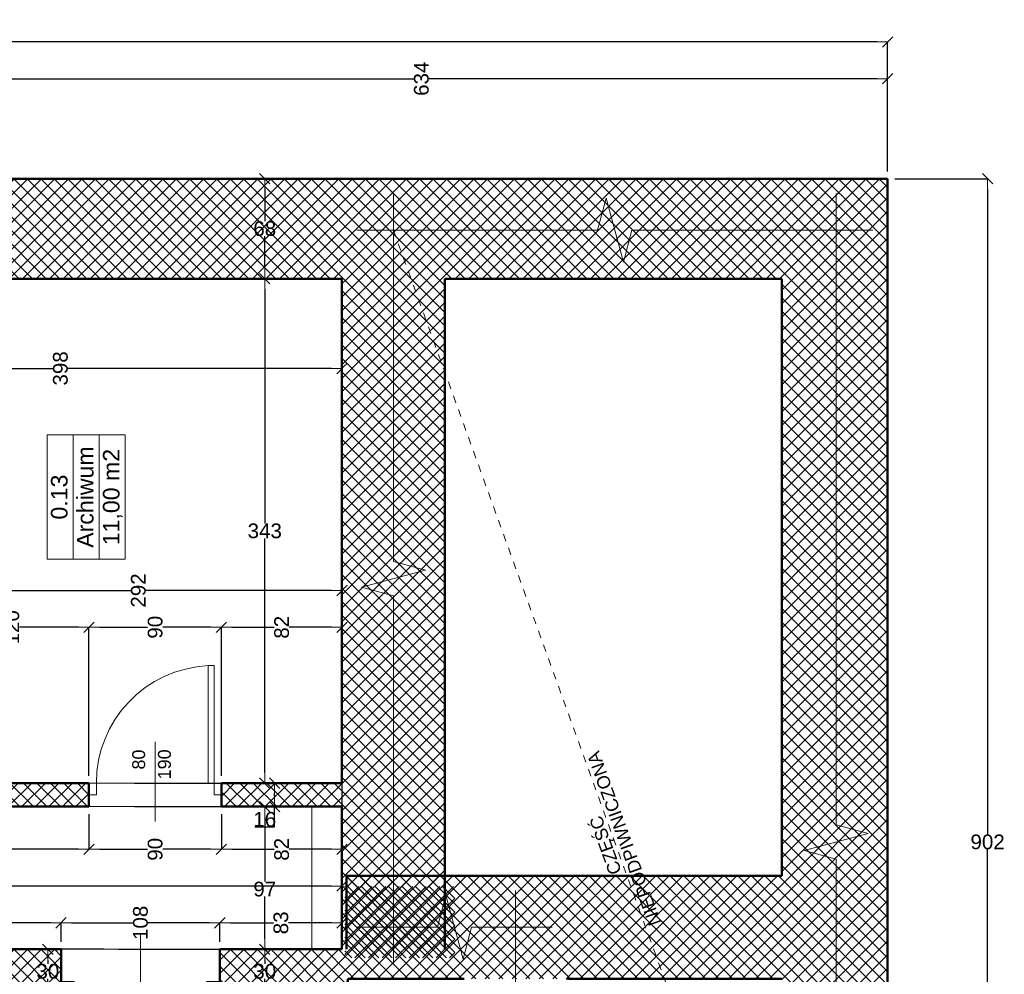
# Model space of a CAD drawing. Header units: millimetres. Extents: x 309006 to 595006, y -33000 to 67000.
# Tile 20 of 55: x 359093 to 365788, y 16562 to 23054. Entities that reach past the tile are written whole.
import ezdxf
from ezdxf.enums import TextEntityAlignment as Align

# ---------------------------------------------------------------- set-up
doc = ezdxf.new("R2010")
doc.units = ezdxf.units.MM
doc.header["$MEASUREMENT"] = 0
doc.linetypes.add('Przerywana 1_100', pattern=[100, 50, -50])
for name, color, linetype in [('Drzwi ArchiCAD', 7, 'Continuous'), ('Opisy', 7, 'Continuous'), ('Wymiary', 7, 'Continuous'), ('Ściany', 7, 'Continuous')]:
    doc.layers.add(name, color=color, linetype=linetype)
for name, color, linetype, lineweight in [('Drzwi ArchiCAD_Nr_pióra__21', 7, 'Continuous', 50), ('Drzwi ArchiCAD_Nr_pióra__3', 7, 'Continuous', 20), ('Drzwi ArchiCAD_Nr_pióra__4', 7, 'Continuous', 20), ('Metryczki pomieszczeń ArchiCADa_Nr_pióra__6', 7, 'Continuous', 13), ('Opisy_Nr_pióra__120', 7, 'Continuous', 5), ('Znaczniki drzwi ArchiCADa_Nr_pióra__5', 7, 'Continuous', 5), ('Ściany_Nr_pióra__21', 7, 'Continuous', 50), ('Ściany_Nr_pióra__3', 7, 'Continuous', 20)]:
    doc.layers.add(name, color=color, linetype=linetype, lineweight=lineweight)
for name, color, linetype, lineweight, true_color in [('Drzwi ArchiCAD_Nr_pióra__82', 7, 'Continuous', 5, 0x4b4b4b), ('Opisy_Nr_pióra__82', 7, 'Continuous', 5, 0x4b4b4b), ('Ściany_Nr_pióra__102', 7, 'Continuous', 5, 0x8c8c8c)]:
    doc.layers.add(name, color=color, linetype=linetype, lineweight=lineweight, true_color=true_color)
doc.styles.add('GENERATED_STYLE_1', font='arial.ttf')
doc.styles.add('GENERATED_STYLE_2', font='arial.ttf')
doc.dimstyles.new('GENERATED_STYLE__1', dxfattribs={"dimtxt": 100, "dimasz": 71.25, "dimexe": 0.18, "dimexo": 50, "dimgap": 0.09, "dimtad": 1, "dimdec": 0, "dimlfac": 0.1, "dimzin": 0, "dimdsep": 46, "dimtxsty": 'GENERATED_STYLE_1', "dimblk": 'ARROWHEAD_6', "dimblk1": 'ARROWHEAD_6', "dimblk2": 'ARROWHEAD_6', "dimcen": 0.09, "dimclrd": 7, "dimclre": 7, "dimclrt": 7, "dimazin": 0, "dimtfac": 1, "dimtdec": 4, "dimtmove": 0, "dimatfit": 3, "dimfxl": 1, "dimtolj": 1, "dimtzin": 0, "dimarcsym": 0})
doc.dimstyles.new('GENERATED_STYLE__2', dxfattribs={"dimtxt": 100, "dimasz": 71.25, "dimexe": 0.18, "dimexo": 50, "dimgap": 0.09, "dimtad": 1, "dimtih": 1, "dimtoh": 1, "dimdec": 0, "dimlfac": 0.1, "dimzin": 0, "dimdsep": 46, "dimtxsty": 'GENERATED_STYLE_1', "dimblk": 'ARROWHEAD_6', "dimblk1": 'ARROWHEAD_6', "dimblk2": 'ARROWHEAD_6', "dimcen": 0.09, "dimclrd": 7, "dimclre": 7, "dimclrt": 7, "dimazin": 0, "dimtfac": 1, "dimtdec": 4, "dimtmove": 0, "dimatfit": 3, "dimfxl": 1, "dimtolj": 1, "dimtzin": 0, "dimarcsym": 0})
pattern_1 = [(45, (0, 0), (-45.961939, 45.961939), []), (135, (0, 0), (45.961939, 45.961939), [])]

# ---------------------------------------------------------------- blocks, each defined once
blk = doc.blocks.new('Archiwum_0.13_49', base_point=(292244.2, 7056.4))
at = {"layer": 'Metryczki pomieszczeń ArchiCADa_Nr_pióra__6', "linetype": 'Continuous'}
for p, q in [((291821.3, 7321.6), (292667, 7321.6)), ((291821.3, 7144.8), (291821.3, 7321.6)), ((292667, 7321.6), (292667, 7144.8)), ((292667, 7144.8), (291821.3, 7144.8)), ((291821.3, 7144.8), (292667, 7144.8)), ((291821.3, 6968), (291821.3, 7144.8)), ((292667, 7144.8), (292667, 6968)), ((292667, 6968), (291821.3, 6968)), ((291821.3, 6968), (292667, 6968)), ((291821.3, 6791.2), (291821.3, 6968)), ((292667, 6968), (292667, 6791.2)), ((292667, 6791.2), (291821.3, 6791.2))]:
    blk.add_line(p, q, dxfattribs=at)
at = {"layer": 'Metryczki pomieszczeń ArchiCADa_Nr_pióra__6'}
for tag, style, p in [('ROOM_NUMBER', 'GENERATED_STYLE_2', (292244.2, 7295.9)), ('ROOM_NAME', 'GENERATED_STYLE_2', (292244.2, 7119.1)), ('ROOM_AREA', 'GENERATED_STYLE_1', (292244.2, 6942.3))]:
    blk.add_attdef(tag, text='', height=112.5, dxfattribs=dict(at, style=style)).set_placement(p, align=Align.TOP_CENTER)
blk = doc.blocks.new('D1 Drzwi proste 13_2')
at = {"layer": 'Drzwi ArchiCAD_Nr_pióra__21', "linetype": 'Continuous'}
for p, q in [((-540, 0), (-540, -80)), ((540, 0), (540, -80))]:
    blk.add_line(p, q, dxfattribs=at)
at = {"layer": 'Drzwi ArchiCAD_Nr_pióra__3', "linetype": 'Continuous'}
blk.add_arc((450, 0), 900, 92.54732, 180, dxfattribs=at)
at = {"layer": 'Drzwi ArchiCAD_Nr_pióra__4', "linetype": 'Continuous'}
for p, q in [((450, 900), (410, 900)), ((410, 900), (410, 0)), ((450, 0), (450, 900)), ((-450, 0), (-540, 0)), ((-540, 0), (-540, -80)), ((-450, -80), (-450, 0)), ((410, 0), (450, 0)), ((540, 0), (450, 0)), ((450, 0), (450, -80)), ((540, -80), (540, 0)), ((-540, -80), (-450, -80)), ((450, -80), (540, -80))]:
    blk.add_line(p, q, dxfattribs=at)
at = {"layer": 'Drzwi ArchiCAD_Nr_pióra__82', "linetype": 'Przerywana 1_100'}
for p, q in [((-540, 0), (540, 0)), ((-540, -300), (540, -300))]:
    blk.add_line(p, q, dxfattribs=at)
blk = doc.blocks.new('Znacznik O 13_15')
at = {"layer": 'Znaczniki drzwi ArchiCADa_Nr_pióra__5', "linetype": 'Continuous'}
blk.add_line((0, -525), (0, 100), dxfattribs=at)
for start, end in [(0, 180), (180, 0)]:
    blk.add_arc((0, -650), 125, start, end, dxfattribs=at)
at = {"layer": 'Znaczniki drzwi ArchiCADa_Nr_pióra__5', "style": 'GENERATED_STYLE_1'}
for tag, rotation, p in [('AC_MarkerText_2', 90, (-13.75, -496.4395)), ('AC_MarkerText_3', 90, (161.25, -496.4395)), ('AC_MarkerText_1', 180, (106.405, -547.6295))]:
    blk.add_attdef(tag, text='', height=87.5, rotation=rotation, dxfattribs=at).set_placement(p, align=Align.BOTTOM_LEFT)
blk = doc.blocks.new('Ściana_10', base_point=(288869, 8497.1))
at = {"layer": 'Ściany_Nr_pióra__102', "linetype": 'Continuous'}
h = blk.add_hatch(dxfattribs=at)
h.set_pattern_fill('Bloczki_betonowe', color=256, style=0, pattern_type=2)
h.set_pattern_definition(pattern_1)
h.paths.add_polyline_path([(288869, 8497.1), (288869, 7227.1), (288949, 7227.1), (289169, 7227.1), (289169, 8497.1)])
h = blk.add_hatch(dxfattribs=at)
h.set_pattern_fill('Bloczki_betonowe', color=256, style=0, pattern_type=2)
h.set_pattern_definition(pattern_1)
h.paths.add_polyline_path([(288869, 5277.1), (289169, 5287.1), (289169, 6147.1), (288949, 6147.1), (288869, 6147.1)])
at = {"layer": 'Ściany_Nr_pióra__21', "linetype": 'Continuous'}
for p, q in [((288869, 7227.1), (288949, 7227.1)), ((288949, 7227.1), (289169, 7227.1)), ((288869, 6147.1), (288949, 6147.1)), ((288949, 6147.1), (289169, 6147.1))]:
    blk.add_line(p, q, dxfattribs=at)
at = {"layer": 'Ściany_Nr_pióra__21', "linetype": 'Continuous', "flags": 128}
for points in [[(288869, 8497.1), (288869, 7627.1)], [(289169, 8497.1), (289029, 8497.1)], [(289169, 7227.1), (289169, 8497.1)], [(288869, 7497.1), (288869, 7227.1)], [(288869, 6147.1), (288869, 5277.1)], [(289169, 5317.1), (289169, 6147.1)]]:
    blk.add_lwpolyline(points, dxfattribs=at)
at = {"layer": 'Drzwi ArchiCAD', "color": 251, "linetype": 'Continuous', "lineweight": 20, "true_color": 0x6a6a6a, "zscale": 1000, "rotation": 90}
blk.add_blockref('D1 Drzwi proste 13_2', (288869, 6687.1), dxfattribs=at)
at = {"layer": 'Znaczniki drzwi ArchiCADa_Nr_pióra__5'}
ref = blk.add_blockref('Znacznik O 13_15', (289169, 6687.1), dxfattribs=dict(at, rotation=270))
ref.add_attrib('AC_MarkerText_1', 'Ds4', dxfattribs={"color": 7, "height": 87.5, "rotation": 90, "style": 'GENERATED_STYLE_1'}).set_placement((288592.8, 6609.3), align=Align.BOTTOM_LEFT)
ref.add_attrib('AC_MarkerText_2', '90', dxfattribs={"color": 7, "height": 87.5, "rotation": 360, "style": 'GENERATED_STYLE_1'}).set_placement((288644, 6729.4), align=Align.BOTTOM_LEFT)
ref.add_attrib('AC_MarkerText_3', '192', dxfattribs={"color": 7, "height": 87.5, "rotation": 360, "style": 'GENERATED_STYLE_1'}).set_placement((288644, 6554.4), align=Align.BOTTOM_LEFT)
blk = doc.blocks.new('Ściana_135', base_point=(288969, 5277.1))
at = {"layer": 'Ściany_Nr_pióra__102', "linetype": 'Continuous'}
h = blk.add_hatch(dxfattribs=at)
h.set_pattern_fill('Bloczki_betonowe', color=256, style=0, pattern_type=2)
h.set_pattern_definition(pattern_1)
h.paths.add_polyline_path([(288969, 5277.1), (288969, 2327.1), (289669, 2327.1), (289669, 5287.1)])
at = {"layer": 'Ściany_Nr_pióra__21', "linetype": 'Continuous', "flags": 128}
for points in [[(288969, 5277.1), (288969, 4487.1)], [(289669, 2327.1), (289669, 5287.1)], [(288969, 3787.1), (288969, 2327.1)]]:
    blk.add_lwpolyline(points, dxfattribs=at)
blk = doc.blocks.new('Ściana_140', base_point=(288869, 5277.1))
at = {"layer": 'Ściany_Nr_pióra__102', "linetype": 'Continuous'}
h = blk.add_hatch(dxfattribs=at)
h.set_pattern_fill('Bloczki_betonowe', color=256, style=0, pattern_type=2)
h.set_pattern_definition(pattern_1)
h.paths.add_polyline_path([(288869, 5277.1), (288969, 5277.1), (289669, 5287.1), (289169, 5287.1)])
at = {"layer": 'Ściany_Nr_pióra__21', "linetype": 'Continuous', "flags": 128}
for points in [[(288869, 5277.1), (288969, 5277.1)], [(289669, 5287.1), (289169, 5287.1)]]:
    blk.add_lwpolyline(points, dxfattribs=at)
blk = doc.blocks.new('Ściana_142', base_point=(288869, 5317.1))
at = {"layer": 'Ściany_Nr_pióra__102', "linetype": 'Continuous'}
h = blk.add_hatch(dxfattribs=at)
h.set_pattern_fill('Bloczki_betonowe', color=256, style=0, pattern_type=2)
h.set_pattern_definition(pattern_1)
h.paths.add_polyline_path([(289169, 4617.1), (293729, 4617.1), (293729, 5317.1), (289169, 5317.1)])
at = {"layer": 'Ściany_Nr_pióra__21', "linetype": 'Continuous', "flags": 128}
for points in [[(290139, 5317.1), (289169, 5317.1)], [(293729, 5317.1), (290299, 5317.1)], [(289169, 4617.1), (293729, 4617.1)]]:
    blk.add_lwpolyline(points, dxfattribs=at)
blk = doc.blocks.new('Ściana_143', base_point=(293729, 1607.1))
at = {"layer": 'Ściany_Nr_pióra__102', "linetype": 'Continuous'}
h = blk.add_hatch(dxfattribs=at)
h.set_pattern_fill('Bloczki_betonowe', color=256, style=0, pattern_type=2)
h.set_pattern_definition(pattern_1)
h.paths.add_polyline_path([(293729, 2327.1), (294409, 1607.1), (294409, 7947.1), (294109, 7947.1), (294039, 7947.1), (294039, 7797.1), (293729, 7797.1)])
at = {"layer": 'Ściany_Nr_pióra__21', "linetype": 'Continuous', "flags": 128}
for points in [[(294409, 1607.1), (294409, 7947.1)], [(293729, 7797.1), (293729, 5317.1)], [(293729, 4617.1), (293729, 2327.1)]]:
    blk.add_lwpolyline(points, dxfattribs=at)
blk = doc.blocks.new('D1 Drzwi proste 13_6')
at = {"layer": 'Drzwi ArchiCAD_Nr_pióra__21', "linetype": 'Continuous'}
for p, q in [((-450, 0), (-450, -80)), ((450, 0), (450, -80))]:
    blk.add_line(p, q, dxfattribs=at)
at = {"layer": 'Drzwi ArchiCAD_Nr_pióra__3', "linetype": 'Continuous'}
blk.add_arc((400, 0), 800, 92.86598, 180, dxfattribs=at)
at = {"layer": 'Drzwi ArchiCAD_Nr_pióra__4', "linetype": 'Continuous'}
for p, q in [((400, 800), (360, 800)), ((360, 800), (360, 0)), ((400, 0), (400, 800)), ((-400, 0), (-450, 0)), ((-450, 0), (-450, -80)), ((-400, -80), (-400, 0)), ((360, 0), (400, 0)), ((450, 0), (400, 0)), ((400, 0), (400, -80)), ((450, -80), (450, 0)), ((-450, -80), (-400, -80)), ((400, -80), (450, -80))]:
    blk.add_line(p, q, dxfattribs=at)
at = {"layer": 'Drzwi ArchiCAD_Nr_pióra__82', "linetype": 'Przerywana 1_100'}
for p, q in [((-450, 0), (450, 0)), ((-450, -160), (450, -160))]:
    blk.add_line(p, q, dxfattribs=at)
blk = doc.blocks.new('Znacznik O 13_13')
at = {"layer": 'Znaczniki drzwi ArchiCADa_Nr_pióra__5', "linetype": 'Continuous'}
blk.add_line((0, 281.25), (0, -260), dxfattribs=at)
at = {"layer": 'Znaczniki drzwi ArchiCADa_Nr_pióra__5', "style": 'GENERATED_STYLE_1'}
for tag, p in [('AC_MarkerText_2', (-13.75, 120.7505)), ('AC_MarkerText_3', (161.25, 54.3505))]:
    blk.add_attdef(tag, text='', height=87.5, rotation=90, dxfattribs=at).set_placement(p, align=Align.BOTTOM_LEFT)
blk = doc.blocks.new('Ściana_150', base_point=(290139, 8237.1))
at = {"layer": 'Ściany_Nr_pióra__102', "linetype": 'Continuous'}
h = blk.add_hatch(dxfattribs=at)
h.set_pattern_fill('Bloczki_betonowe', color=256, style=0, pattern_type=2)
h.set_pattern_definition(pattern_1)
h.paths.add_polyline_path([(290299, 8237.1), (290139, 8237.1), (290139, 7037.1), (290219, 7037.1), (290299, 7037.1)])
h = blk.add_hatch(dxfattribs=at)
h.set_pattern_fill('Bloczki_betonowe', color=256, style=0, pattern_type=2)
h.set_pattern_definition(pattern_1)
h.paths.add_polyline_path([(290139, 5317.1), (290299, 5317.1), (290299, 6137.1), (290219, 6137.1), (290139, 6137.1)])
at = {"layer": 'Ściany_Nr_pióra__21', "linetype": 'Continuous'}
for p, q in [((290219, 7037.1), (290139, 7037.1)), ((290299, 7037.1), (290219, 7037.1)), ((290219, 6137.1), (290139, 6137.1)), ((290299, 6137.1), (290219, 6137.1))]:
    blk.add_line(p, q, dxfattribs=at)
at = {"layer": 'Ściany_Nr_pióra__21', "linetype": 'Continuous', "flags": 128}
for points in [[(290139, 8237.1), (290139, 7037.1)], [(290299, 7037.1), (290299, 8237.1)], [(290139, 6137.1), (290139, 5317.1)], [(290299, 5317.1), (290299, 6137.1)]]:
    blk.add_lwpolyline(points, dxfattribs=at)
at = {"layer": 'Drzwi ArchiCAD', "color": 251, "linetype": 'Continuous', "lineweight": 20, "true_color": 0x6a6a6a, "zscale": 1000, "rotation": 270}
blk.add_blockref('D1 Drzwi proste 13_6', (290299, 6587.1), dxfattribs=at)
at = {"layer": 'Znaczniki drzwi ArchiCADa_Nr_pióra__5'}
ref = blk.add_blockref('Znacznik O 13_13', (290299, 6587.1), dxfattribs=dict(at, rotation=270))
ref.add_attrib('AC_MarkerText_2', '80', dxfattribs={"color": 7, "height": 87.5, "rotation": 360, "style": 'GENERATED_STYLE_1'}).set_placement((290391.2, 6629.4), align=Align.BOTTOM_LEFT)
ref.add_attrib('AC_MarkerText_3', '190', dxfattribs={"color": 7, "height": 87.5, "rotation": 360, "style": 'GENERATED_STYLE_1'}).set_placement((290324.8, 6454.4), align=Align.BOTTOM_LEFT)
blk = doc.blocks.new('Ściana_160', base_point=(293729, 1607.1))
at = {"layer": 'Ściany_Nr_pióra__102', "linetype": 'Continuous'}
h = blk.add_hatch(dxfattribs=at)
h.set_pattern_fill('Bloczki_betonowe', color=256, style=0, pattern_type=2)
h.set_pattern_definition(pattern_1)
h.paths.add_polyline_path([(293729, 2327.1), (286029, 2327.1), (285389, 1607.1), (294409, 1607.1)])
at = {"layer": 'Ściany_Nr_pióra__21', "linetype": 'Continuous', "flags": 128}
for points in [[(293729, 2327.1), (289669, 2327.1)], [(285389, 1607.1), (294409, 1607.1)]]:
    blk.add_lwpolyline(points, dxfattribs=at)
blk = doc.blocks.new('ARROWHEAD_6')
at = {"color": 0, "linetype": 'Continuous', "lineweight": 0}
for p, q in [((0, 0), (-1, 0)), ((-0.5, -0.5), (0.5, 0.5))]:
    blk.add_line(p, q, dxfattribs=at)
blk = doc.blocks.new('*D1092')
at = {"layer": 'Defpoints', "color": 0}
for p in [(357304.1, 20767.1), (357304.1, 20682.1), (361284.1, 18862.1)]:
    blk.add_point(p, dxfattribs=at)
at = {"layer": 'Wymiary', "color": 7, "linetype": 'Continuous', "lineweight": -2}
for p, q in [((357304.1, 20717.1), (357304.1, 20681.9)), ((357375.3, 20682.1), (359318.8, 20682.1)), ((361212.8, 20682.1), (359421.1, 20682.1)), ((361284.1, 18912.1), (361284.1, 20682.3))]:
    blk.add_line(p, q, dxfattribs=at)
at = {"layer": 'Wymiary', "color": 7, "lineweight": -2, "xscale": 71.25, "yscale": 71.25, "zscale": 71.25, "rotation": 180}
blk.add_blockref('ARROWHEAD_6', (357304.1, 20682.1), dxfattribs=at)
at = {"layer": 'Wymiary', "color": 7, "lineweight": -2, "xscale": 71.25, "yscale": 71.25, "zscale": 71.25}
blk.add_blockref('ARROWHEAD_6', (361284.1, 20682.1), dxfattribs=at)
at = {"layer": 'Wymiary', "color": 7, "lineweight": 5, "insert": (359369.9, 20682.1), "char_height": 100, "attachment_point": 5, "rotation": 90, "style": 'GENERATED_STYLE_1'}
blk.add_mtext('\\A1;398', dxfattribs=at)
blk = doc.blocks.new('*D1108')
at = {"layer": 'Defpoints', "color": 0}
for p in [(358364.1, 19172.1), (358364.1, 18972.1), (361284.1, 18862.1)]:
    blk.add_point(p, dxfattribs=at)
at = {"layer": 'Wymiary', "color": 7, "linetype": 'Continuous', "lineweight": -2}
for p, q in [((358364.1, 19022.1), (358364.1, 19172.3)), ((358435.3, 19172.1), (359848.8, 19172.1)), ((361212.8, 19172.1), (359951.1, 19172.1)), ((361284.1, 18912.1), (361284.1, 19172.3))]:
    blk.add_line(p, q, dxfattribs=at)
at = {"layer": 'Wymiary', "color": 7, "lineweight": -2, "xscale": 71.25, "yscale": 71.25, "zscale": 71.25, "rotation": 180}
blk.add_blockref('ARROWHEAD_6', (358364.1, 19172.1), dxfattribs=at)
at = {"layer": 'Wymiary', "color": 7, "lineweight": -2, "xscale": 71.25, "yscale": 71.25, "zscale": 71.25}
blk.add_blockref('ARROWHEAD_6', (361284.1, 19172.1), dxfattribs=at)
at = {"layer": 'Wymiary', "color": 7, "lineweight": 5, "insert": (359899.9, 19172.1), "char_height": 100, "attachment_point": 5, "rotation": 90, "style": 'GENERATED_STYLE_1'}
blk.add_mtext('\\A1;292', dxfattribs=at)
blk = doc.blocks.new('*D1115')
at = {"layer": 'Defpoints', "color": 0}
for p in [(360464.1, 18922.1), (361284.1, 18862.1), (360464.1, 17862.1)]:
    blk.add_point(p, dxfattribs=at)
at = {"layer": 'Wymiary', "color": 7, "linetype": 'Continuous', "lineweight": -2}
for p, q in [((360464.1, 17912.1), (360464.1, 18922.3)), ((360535.3, 18922.1), (360822.9, 18922.1)), ((361212.8, 18922.1), (360925.2, 18922.1)), ((361284.1, 18912.1), (361284.1, 18922.3))]:
    blk.add_line(p, q, dxfattribs=at)
at = {"layer": 'Wymiary', "color": 7, "lineweight": -2, "xscale": 71.25, "yscale": 71.25, "zscale": 71.25, "rotation": 180}
blk.add_blockref('ARROWHEAD_6', (360464.1, 18922.1), dxfattribs=at)
at = {"layer": 'Wymiary', "color": 7, "lineweight": -2, "xscale": 71.25, "yscale": 71.25, "zscale": 71.25}
blk.add_blockref('ARROWHEAD_6', (361284.1, 18922.1), dxfattribs=at)
at = {"layer": 'Wymiary', "color": 7, "lineweight": 5, "insert": (360874.1, 18922.1), "char_height": 100, "attachment_point": 5, "rotation": 90, "style": 'GENERATED_STYLE_1'}
blk.add_mtext('\\A1;82', dxfattribs=at)
blk = doc.blocks.new('*D1116')
at = {"layer": 'Defpoints', "color": 0}
for p in [(359564.1, 18922.1), (359564.1, 17862.1), (360464.1, 17862.1)]:
    blk.add_point(p, dxfattribs=at)
at = {"layer": 'Wymiary', "color": 7, "linetype": 'Continuous', "lineweight": -2}
for p, q in [((359564.1, 17912.1), (359564.1, 18922.3)), ((359635.3, 18922.1), (359962.9, 18922.1)), ((360392.8, 18922.1), (360065.2, 18922.1)), ((360464.1, 17912.1), (360464.1, 18922.3))]:
    blk.add_line(p, q, dxfattribs=at)
at = {"layer": 'Wymiary', "color": 7, "lineweight": -2, "xscale": 71.25, "yscale": 71.25, "zscale": 71.25, "rotation": 180}
blk.add_blockref('ARROWHEAD_6', (359564.1, 18922.1), dxfattribs=at)
at = {"layer": 'Wymiary', "color": 7, "lineweight": -2, "xscale": 71.25, "yscale": 71.25, "zscale": 71.25}
blk.add_blockref('ARROWHEAD_6', (360464.1, 18922.1), dxfattribs=at)
at = {"layer": 'Wymiary', "color": 7, "lineweight": 5, "insert": (360014.1, 18922.1), "char_height": 100, "attachment_point": 5, "rotation": 90, "style": 'GENERATED_STYLE_1'}
blk.add_mtext('\\A1;90', dxfattribs=at)
blk = doc.blocks.new('*D1117')
at = {"layer": 'Defpoints', "color": 0}
for p in [(358364.1, 18972.1), (358364.1, 18922.1), (359564.1, 17862.1)]:
    blk.add_point(p, dxfattribs=at)
at = {"layer": 'Wymiary', "color": 7, "linetype": 'Continuous', "lineweight": -2}
for p, q in [((358364.1, 18922.1), (358364.1, 18921.9)), ((358435.3, 18922.1), (358988.8, 18922.1)), ((359492.8, 18922.1), (359091.1, 18922.1)), ((359564.1, 17912.1), (359564.1, 18922.3))]:
    blk.add_line(p, q, dxfattribs=at)
at = {"layer": 'Wymiary', "color": 7, "lineweight": -2, "xscale": 71.25, "yscale": 71.25, "zscale": 71.25, "rotation": 180}
blk.add_blockref('ARROWHEAD_6', (358364.1, 18922.1), dxfattribs=at)
at = {"layer": 'Wymiary', "color": 7, "lineweight": -2, "xscale": 71.25, "yscale": 71.25, "zscale": 71.25}
blk.add_blockref('ARROWHEAD_6', (359564.1, 18922.1), dxfattribs=at)
at = {"layer": 'Wymiary', "color": 7, "lineweight": 5, "insert": (359039.9, 18922.1), "char_height": 100, "attachment_point": 5, "rotation": 90, "style": 'GENERATED_STYLE_1'}
blk.add_mtext('\\A1;120', dxfattribs=at)
blk = doc.blocks.new('*D1126')
at = {"layer": 'Defpoints', "color": 0}
for p in [(361284.1, 18862.1), (360464.1, 17702.1), (360464.1, 17412.1)]:
    blk.add_point(p, dxfattribs=at)
at = {"layer": 'Wymiary', "color": 7, "linetype": 'Continuous', "lineweight": -2}
for p, q in [((361284.1, 18812.1), (361284.1, 17411.9)), ((360464.1, 17652.1), (360464.1, 17411.9)), ((360535.3, 17412.1), (360822.9, 17412.1)), ((361212.8, 17412.1), (360925.2, 17412.1))]:
    blk.add_line(p, q, dxfattribs=at)
at = {"layer": 'Wymiary', "color": 7, "lineweight": -2, "xscale": 71.25, "yscale": 71.25, "zscale": 71.25, "rotation": 180}
blk.add_blockref('ARROWHEAD_6', (360464.1, 17412.1), dxfattribs=at)
at = {"layer": 'Wymiary', "color": 7, "lineweight": -2, "xscale": 71.25, "yscale": 71.25, "zscale": 71.25}
blk.add_blockref('ARROWHEAD_6', (361284.1, 17412.1), dxfattribs=at)
at = {"layer": 'Wymiary', "color": 7, "lineweight": 5, "insert": (360874.1, 17412.1), "char_height": 100, "attachment_point": 5, "rotation": 90, "style": 'GENERATED_STYLE_1'}
blk.add_mtext('\\A1;82', dxfattribs=at)
blk = doc.blocks.new('*D1127')
at = {"layer": 'Defpoints', "color": 0}
for p in [(359564.1, 17702.1), (360464.1, 17702.1), (359564.1, 17412.1)]:
    blk.add_point(p, dxfattribs=at)
at = {"layer": 'Wymiary', "color": 7, "linetype": 'Continuous', "lineweight": -2}
for p, q in [((359564.1, 17652.1), (359564.1, 17411.9)), ((360464.1, 17652.1), (360464.1, 17411.9)), ((359635.3, 17412.1), (359962.9, 17412.1)), ((360392.8, 17412.1), (360065.2, 17412.1))]:
    blk.add_line(p, q, dxfattribs=at)
at = {"layer": 'Wymiary', "color": 7, "lineweight": -2, "xscale": 71.25, "yscale": 71.25, "zscale": 71.25, "rotation": 180}
blk.add_blockref('ARROWHEAD_6', (359564.1, 17412.1), dxfattribs=at)
at = {"layer": 'Wymiary', "color": 7, "lineweight": -2, "xscale": 71.25, "yscale": 71.25, "zscale": 71.25}
blk.add_blockref('ARROWHEAD_6', (360464.1, 17412.1), dxfattribs=at)
at = {"layer": 'Wymiary', "color": 7, "lineweight": 5, "insert": (360014.1, 17412.1), "char_height": 100, "attachment_point": 5, "rotation": 90, "style": 'GENERATED_STYLE_1'}
blk.add_mtext('\\A1;90', dxfattribs=at)
blk = doc.blocks.new('*D1128')
at = {"layer": 'Defpoints', "color": 0}
for p in [(357214.1, 17992.1), (359564.1, 17702.1), (357214.1, 17412.1)]:
    blk.add_point(p, dxfattribs=at)
at = {"layer": 'Wymiary', "color": 7, "linetype": 'Continuous', "lineweight": -2}
for p, q in [((357214.1, 17942.1), (357214.1, 17411.9)), ((359564.1, 17652.1), (359564.1, 17411.9)), ((357285.3, 17412.1), (358337.9, 17412.1)), ((359492.8, 17412.1), (358440.2, 17412.1))]:
    blk.add_line(p, q, dxfattribs=at)
at = {"layer": 'Wymiary', "color": 7, "lineweight": -2, "xscale": 71.25, "yscale": 71.25, "zscale": 71.25, "rotation": 180}
blk.add_blockref('ARROWHEAD_6', (357214.1, 17412.1), dxfattribs=at)
at = {"layer": 'Wymiary', "color": 7, "lineweight": -2, "xscale": 71.25, "yscale": 71.25, "zscale": 71.25}
blk.add_blockref('ARROWHEAD_6', (359564.1, 17412.1), dxfattribs=at)
at = {"layer": 'Wymiary', "color": 7, "lineweight": 5, "insert": (358389.1, 17412.1), "char_height": 100, "attachment_point": 5, "rotation": 90, "style": 'GENERATED_STYLE_1'}
blk.add_mtext('\\A1;235', dxfattribs=at)
blk = doc.blocks.new('*D1133')
at = {"layer": 'Defpoints', "color": 0}
for p in [(359714.1, 16732.1), (360759.1, 16732.1), (359714.1, 16432.1)]:
    blk.add_point(p, dxfattribs=at)
at = {"layer": 'Wymiary', "color": 7, "linetype": 'Continuous', "lineweight": -2}
for p, q in [((359764.1, 16732.1), (360759.2, 16732.1)), ((360759.1, 16660.9), (360759.1, 16633.2)), ((360759.1, 16503.4), (360759.1, 16531)), ((359764.1, 16432.1), (360759.2, 16432.1))]:
    blk.add_line(p, q, dxfattribs=at)
at = {"layer": 'Wymiary', "color": 7, "lineweight": -2, "xscale": 71.25, "yscale": 71.25, "zscale": 71.25}
for p, rotation in [((360759.1, 16732.1), 90), ((360759.1, 16432.1), 270)]:
    blk.add_blockref('ARROWHEAD_6', p, dxfattribs=dict(at, rotation=rotation))
at = {"layer": 'Wymiary', "color": 7, "lineweight": 5, "insert": (360759.1, 16582.1), "char_height": 100, "attachment_point": 5, "style": 'GENERATED_STYLE_1'}
blk.add_mtext('\\A1;30', dxfattribs=at)
blk = doc.blocks.new('*D1134')
at = {"layer": 'Defpoints', "color": 0}
for p in [(359824.1, 17702.1), (360759.1, 17702.1), (359714.1, 16732.1)]:
    blk.add_point(p, dxfattribs=at)
at = {"layer": 'Wymiary', "color": 7, "linetype": 'Continuous', "lineweight": -2}
for p, q in [((359874.1, 17702.1), (360759.2, 17702.1)), ((360759.1, 17630.9), (360759.1, 17192.4)), ((360759.1, 16803.4), (360759.1, 17090.1)), ((359764.1, 16732.1), (360759.2, 16732.1))]:
    blk.add_line(p, q, dxfattribs=at)
at = {"layer": 'Wymiary', "color": 7, "lineweight": -2, "xscale": 71.25, "yscale": 71.25, "zscale": 71.25}
for p, rotation in [((360759.1, 17702.1), 90), ((360759.1, 16732.1), 270)]:
    blk.add_blockref('ARROWHEAD_6', p, dxfattribs=dict(at, rotation=rotation))
at = {"layer": 'Wymiary', "color": 7, "lineweight": 5, "insert": (360759.1, 17141.2), "char_height": 100, "attachment_point": 5, "style": 'GENERATED_STYLE_1'}
blk.add_mtext('\\A1;97', dxfattribs=at)
blk = doc.blocks.new('*D1135')
at = {"layer": 'Defpoints', "color": 0}
for p in [(359824.1, 17862.1), (360759.1, 17862.1), (359824.1, 17702.1)]:
    blk.add_point(p, dxfattribs=at)
at = {"layer": 'Wymiary', "color": 7, "linetype": 'Continuous', "lineweight": -2}
for p, q in [((359874.1, 17862.1), (360826.2, 17862.1)), ((360826, 17773.4), (360826, 17790.9)), ((359874.1, 17702.1), (360826.2, 17702.1)), ((360826, 17563.9), (360826, 17702.1)), ((360692.2, 17563.9), (360826, 17563.9))]:
    blk.add_line(p, q, dxfattribs=at)
at = {"layer": 'Wymiary', "color": 7, "lineweight": -2, "xscale": 71.25, "yscale": 71.25, "zscale": 71.25}
for p, rotation in [((360826, 17862.1), 90), ((360826, 17702.1), 270)]:
    blk.add_blockref('ARROWHEAD_6', p, dxfattribs=dict(at, rotation=rotation))
at = {"layer": 'Wymiary', "color": 7, "lineweight": 5, "insert": (360759.1, 17615.1), "char_height": 100, "attachment_point": 5, "style": 'GENERATED_STYLE_1'}
blk.add_mtext('\\A1;16', dxfattribs=at)
blk = doc.blocks.new('*D1136')
at = {"layer": 'Defpoints', "color": 0}
for p in [(360759.1, 21292.1), (361064.1, 21292.1), (359824.1, 17862.1)]:
    blk.add_point(p, dxfattribs=at)
at = {"layer": 'Wymiary', "color": 7, "linetype": 'Continuous', "lineweight": -2}
for p, q in [((361014.1, 21292.1), (360758.9, 21292.1)), ((360759.1, 21220.9), (360759.1, 19628.2)), ((360759.1, 17933.4), (360759.1, 19526)), ((359874.1, 17862.1), (360759.2, 17862.1))]:
    blk.add_line(p, q, dxfattribs=at)
at = {"layer": 'Wymiary', "color": 7, "lineweight": -2, "xscale": 71.25, "yscale": 71.25, "zscale": 71.25}
for p, rotation in [((360759.1, 21292.1), 90), ((360759.1, 17862.1), 270)]:
    blk.add_blockref('ARROWHEAD_6', p, dxfattribs=dict(at, rotation=rotation))
at = {"layer": 'Wymiary', "color": 7, "lineweight": 5, "insert": (360759.1, 19577.1), "char_height": 100, "attachment_point": 5, "style": 'GENERATED_STYLE_1'}
blk.add_mtext('\\A1;343', dxfattribs=at)
blk = doc.blocks.new('*D1137')
at = {"layer": 'Defpoints', "color": 0}
for p in [(352399.1, 21972.1), (360759.1, 21972.1), (361064.1, 21292.1)]:
    blk.add_point(p, dxfattribs=at)
at = {"layer": 'Wymiary', "color": 7, "linetype": 'Continuous', "lineweight": -2}
for p, q in [((352449.1, 21972.1), (360759.2, 21972.1)), ((360759.1, 21900.9), (360759.1, 21683.2)), ((360759.1, 21363.4), (360759.1, 21581)), ((361014.1, 21292.1), (360758.9, 21292.1))]:
    blk.add_line(p, q, dxfattribs=at)
at = {"layer": 'Wymiary', "color": 7, "lineweight": -2, "xscale": 71.25, "yscale": 71.25, "zscale": 71.25}
for p, rotation in [((360759.1, 21972.1), 90), ((360759.1, 21292.1), 270)]:
    blk.add_blockref('ARROWHEAD_6', p, dxfattribs=dict(at, rotation=rotation))
at = {"layer": 'Wymiary', "color": 7, "lineweight": 5, "insert": (360759.1, 21632.1), "char_height": 100, "attachment_point": 5, "style": 'GENERATED_STYLE_1'}
blk.add_mtext('\\A1;68', dxfattribs=at)
blk = doc.blocks.new('*D1138')
at = {"layer": 'Defpoints', "color": 0}
for p in [(361284.1, 18862.1), (350844.1, 17162.1), (350844.1, 17067.1)]:
    blk.add_point(p, dxfattribs=at)
at = {"layer": 'Wymiary', "color": 7, "linetype": 'Continuous', "lineweight": -2}
for p, q in [((361284.1, 18812.1), (361284.1, 17161.9)), ((350844.1, 17117.1), (350844.1, 17162.3)), ((350915.3, 17162.1), (356012.9, 17162.1)), ((361212.8, 17162.1), (356115.2, 17162.1))]:
    blk.add_line(p, q, dxfattribs=at)
at = {"layer": 'Wymiary', "color": 7, "lineweight": -2, "xscale": 71.25, "yscale": 71.25, "zscale": 71.25, "rotation": 180}
blk.add_blockref('ARROWHEAD_6', (350844.1, 17162.1), dxfattribs=at)
at = {"layer": 'Wymiary', "color": 7, "lineweight": -2, "xscale": 71.25, "yscale": 71.25, "zscale": 71.25}
blk.add_blockref('ARROWHEAD_6', (361284.1, 17162.1), dxfattribs=at)
at = {"layer": 'Wymiary', "color": 7, "lineweight": 5, "insert": (356064.1, 17162.1), "char_height": 100, "attachment_point": 5, "rotation": 90, "style": 'GENERATED_STYLE_1'}
blk.add_mtext('\\A1;1044', dxfattribs=at)
blk = doc.blocks.new('*D1139')
at = {"layer": 'Defpoints', "color": 0}
for p in [(361284.1, 18862.1), (360454.1, 16912.1), (360454.1, 16732.1)]:
    blk.add_point(p, dxfattribs=at)
at = {"layer": 'Wymiary', "color": 7, "linetype": 'Continuous', "lineweight": -2}
for p, q in [((361284.1, 18812.1), (361284.1, 16911.9)), ((360454.1, 16782.1), (360454.1, 16912.3)), ((360525.3, 16912.1), (360817.9, 16912.1)), ((361212.8, 16912.1), (360920.2, 16912.1))]:
    blk.add_line(p, q, dxfattribs=at)
at = {"layer": 'Wymiary', "color": 7, "lineweight": -2, "xscale": 71.25, "yscale": 71.25, "zscale": 71.25, "rotation": 180}
blk.add_blockref('ARROWHEAD_6', (360454.1, 16912.1), dxfattribs=at)
at = {"layer": 'Wymiary', "color": 7, "lineweight": -2, "xscale": 71.25, "yscale": 71.25, "zscale": 71.25}
blk.add_blockref('ARROWHEAD_6', (361284.1, 16912.1), dxfattribs=at)
at = {"layer": 'Wymiary', "color": 7, "lineweight": 5, "insert": (360869.1, 16912.1), "char_height": 100, "attachment_point": 5, "rotation": 90, "style": 'GENERATED_STYLE_1'}
blk.add_mtext('\\A1;83', dxfattribs=at)
blk = doc.blocks.new('*D1140')
at = {"layer": 'Defpoints', "color": 0}
for p in [(359374.1, 16912.1), (359374.1, 16732.1), (360454.1, 16732.1)]:
    blk.add_point(p, dxfattribs=at)
at = {"layer": 'Wymiary', "color": 7, "linetype": 'Continuous', "lineweight": -2}
for p, q in [((359374.1, 16782.1), (359374.1, 16912.3)), ((359445.3, 16912.1), (359862.9, 16912.1)), ((360382.8, 16912.1), (359965.2, 16912.1)), ((360454.1, 16782.1), (360454.1, 16912.3))]:
    blk.add_line(p, q, dxfattribs=at)
at = {"layer": 'Wymiary', "color": 7, "lineweight": -2, "xscale": 71.25, "yscale": 71.25, "zscale": 71.25, "rotation": 180}
blk.add_blockref('ARROWHEAD_6', (359374.1, 16912.1), dxfattribs=at)
at = {"layer": 'Wymiary', "color": 7, "lineweight": -2, "xscale": 71.25, "yscale": 71.25, "zscale": 71.25}
blk.add_blockref('ARROWHEAD_6', (360454.1, 16912.1), dxfattribs=at)
at = {"layer": 'Wymiary', "color": 7, "lineweight": 5, "insert": (359914.1, 16912.1), "char_height": 100, "attachment_point": 5, "rotation": 90, "style": 'GENERATED_STYLE_1'}
blk.add_mtext('\\A1;108', dxfattribs=at)
blk = doc.blocks.new('*D1141')
at = {"layer": 'Defpoints', "color": 0}
for p in [(358104.1, 16912.1), (358104.1, 16732.1), (359374.1, 16732.1)]:
    blk.add_point(p, dxfattribs=at)
at = {"layer": 'Wymiary', "color": 7, "linetype": 'Continuous', "lineweight": -2}
for p, q in [((358104.1, 16782.1), (358104.1, 16912.3)), ((358175.3, 16912.1), (358688.8, 16912.1)), ((359302.8, 16912.1), (358789.3, 16912.1)), ((359374.1, 16782.1), (359374.1, 16912.3))]:
    blk.add_line(p, q, dxfattribs=at)
at = {"layer": 'Wymiary', "color": 7, "lineweight": -2, "xscale": 71.25, "yscale": 71.25, "zscale": 71.25, "rotation": 180}
blk.add_blockref('ARROWHEAD_6', (358104.1, 16912.1), dxfattribs=at)
at = {"layer": 'Wymiary', "color": 7, "lineweight": -2, "xscale": 71.25, "yscale": 71.25, "zscale": 71.25}
blk.add_blockref('ARROWHEAD_6', (359374.1, 16912.1), dxfattribs=at)
at = {"layer": 'Wymiary', "color": 7, "lineweight": 5, "insert": (358739.1, 16912.1), "char_height": 100, "attachment_point": 5, "rotation": 90, "style": 'GENERATED_STYLE_1'}
blk.add_mtext('\\A1;127', dxfattribs=at)
blk = doc.blocks.new('*D1165')
at = {"layer": 'Defpoints', "color": 0}
for p in [(359284.1, 16732.1), (359714.1, 16732.1), (359714.1, 16432.1)]:
    blk.add_point(p, dxfattribs=at)
at = {"layer": 'Wymiary', "color": 7, "linetype": 'Continuous', "lineweight": -2}
for p, q in [((359664.1, 16732.1), (359283.9, 16732.1)), ((359284.1, 16660.9), (359284.1, 16633.2)), ((359284.1, 16503.4), (359284.1, 16531)), ((359664.1, 16432.1), (359283.9, 16432.1))]:
    blk.add_line(p, q, dxfattribs=at)
at = {"layer": 'Wymiary', "color": 7, "lineweight": -2, "xscale": 71.25, "yscale": 71.25, "zscale": 71.25}
for p, rotation in [((359284.1, 16732.1), 90), ((359284.1, 16432.1), 270)]:
    blk.add_blockref('ARROWHEAD_6', p, dxfattribs=dict(at, rotation=rotation))
at = {"layer": 'Wymiary', "color": 7, "lineweight": 5, "insert": (359284.1, 16582.1), "char_height": 100, "attachment_point": 5, "style": 'GENERATED_STYLE_1'}
blk.add_mtext('\\A1;30', dxfattribs=at)
blk = doc.blocks.new('*D1284')
at = {"layer": 'Defpoints', "color": 0}
for p in [(364994.1, 21972.1), (365674.1, 21972.1), (364994.1, 12952.1)]:
    blk.add_point(p, dxfattribs=at)
at = {"layer": 'Wymiary', "color": 7, "linetype": 'Continuous', "lineweight": -2}
for p, q in [((365044.1, 21972.1), (365674.2, 21972.1)), ((365674.1, 21900.9), (365674.1, 17513.2)), ((365674.1, 13023.4), (365674.1, 17411)), ((365044.1, 12952.1), (365674.2, 12952.1))]:
    blk.add_line(p, q, dxfattribs=at)
at = {"layer": 'Wymiary', "color": 7, "lineweight": -2, "xscale": 71.25, "yscale": 71.25, "zscale": 71.25}
for p, rotation in [((365674.1, 21972.1), 90), ((365674.1, 12952.1), 270)]:
    blk.add_blockref('ARROWHEAD_6', p, dxfattribs=dict(at, rotation=rotation))
at = {"layer": 'Wymiary', "color": 7, "lineweight": 5, "insert": (365674.1, 17462.1), "char_height": 100, "attachment_point": 5, "style": 'GENERATED_STYLE_1'}
blk.add_mtext('\\A1;902', dxfattribs=at)
blk = doc.blocks.new('*D1300')
at = {"layer": 'Defpoints', "color": 0}
for p in [(347664.1, 22902.1), (347664.1, 21972.1), (364994.1, 21972.1)]:
    blk.add_point(p, dxfattribs=at)
at = {"layer": 'Wymiary', "color": 7, "linetype": 'Continuous', "lineweight": -2}
for p, q in [((347664.1, 22022.1), (347664.1, 22902.3)), ((347735.3, 22902.1), (356277.9, 22902.1)), ((364922.8, 22902.1), (356380.2, 22902.1)), ((364994.1, 22022.1), (364994.1, 22902.3))]:
    blk.add_line(p, q, dxfattribs=at)
at = {"layer": 'Wymiary', "color": 7, "lineweight": -2, "xscale": 71.25, "yscale": 71.25, "zscale": 71.25}
for p, rotation in [((347664.1, 22902.1), 180), ((364994.1, 22902.1), 360)]:
    blk.add_blockref('ARROWHEAD_6', p, dxfattribs=dict(at, rotation=rotation))
at = {"layer": 'Wymiary', "color": 7, "lineweight": 5, "insert": (356329.1, 22902.1), "char_height": 100, "attachment_point": 5, "rotation": 90, "style": 'GENERATED_STYLE_1'}
blk.add_mtext('\\A1;1733', dxfattribs=at)
blk = doc.blocks.new('*D1302')
at = {"layer": 'Defpoints', "color": 0}
for p in [(358654.1, 22652.1), (358654.1, 21972.1), (364994.1, 21972.1)]:
    blk.add_point(p, dxfattribs=at)
at = {"layer": 'Wymiary', "color": 7, "linetype": 'Continuous', "lineweight": -2}
for p, q in [((358654.1, 22022.1), (358654.1, 22652.3)), ((358725.3, 22652.1), (361772.9, 22652.1)), ((364922.8, 22652.1), (361875.2, 22652.1)), ((364994.1, 22022.1), (364994.1, 22652.3))]:
    blk.add_line(p, q, dxfattribs=at)
at = {"layer": 'Wymiary', "color": 7, "lineweight": -2, "xscale": 71.25, "yscale": 71.25, "zscale": 71.25, "rotation": 180}
blk.add_blockref('ARROWHEAD_6', (358654.1, 22652.1), dxfattribs=at)
at = {"layer": 'Wymiary', "color": 7, "lineweight": -2, "xscale": 71.25, "yscale": 71.25, "zscale": 71.25}
blk.add_blockref('ARROWHEAD_6', (364994.1, 22652.1), dxfattribs=at)
at = {"layer": 'Wymiary', "color": 7, "lineweight": 5, "insert": (361824.1, 22652.1), "char_height": 100, "attachment_point": 5, "rotation": 90, "style": 'GENERATED_STYLE_1'}
blk.add_mtext('\\A1;634', dxfattribs=at)

msp = doc.modelspace()

# ---------------------------------------------------------------- hatches: boundary and pattern name
at = {"layer": 'Ściany_Nr_pióra__102', "linetype": 'Continuous', "lineweight": 5}
h = msp.add_hatch(dxfattribs=at)
h.set_pattern_fill('Bloczki_betonowe', color=256, angle=90, style=0, pattern_type=2)
h.set_pattern_definition([(135, (366601.16, -272436.916), (-45.961939, -45.961939), []), (225, (366601.16, -272436.916), (-45.961939, 45.961939), [])])
h.paths.add_polyline_path([(361303.1, 17159.9), (362051.3, 17159.9), (362051.3, 16674.7), (361303.1, 16674.7)])

# ---------------------------------------------------------------- linework, layer by layer
at = {"layer": 'Opisy', "color": 9, "linetype": 'Continuous', "lineweight": 5, "flags": 128}
for points in [[(358364.1, 17862.1), (361284.1, 17862.1), (361284.1, 21292.1), (357304.1, 21292.1), (357304.1, 20362.1), (358364.1, 20362.1)], [(350844.1, 16592.1), (358104.1, 16592.1), (358104.1, 16732.1), (361284.1, 16732.1), (361284.1, 17702.1), (350844.1, 17702.1)]]:
    msp.add_lwpolyline(points, close=True, dxfattribs=at)
at = {"layer": 'Opisy_Nr_pióra__120', "linetype": 'Continuous', "lineweight": 5}
for p, q in [((361634.1, 21872.1), (361634.1, 19368.6)), ((363080.8, 21839.4), (363022.6, 21622.1)), ((363080.8, 21839.4), (363197.3, 21404.8)), ((364644.1, 21872.1), (364644.1, 17578.6)), ((363022.6, 21622.1), (361384.1, 21622.1)), ((363255.5, 21622.1), (363197.3, 21404.8)), ((364894.1, 21622.1), (363255.5, 21622.1)), ((361634.1, 19368.6), (361851.4, 19310.3)), ((361416.7, 19193.9), (361851.4, 19310.3)), ((361416.7, 19193.9), (361634.1, 19135.6)), ((361634.1, 19135.6), (361634.1, 16632.1)), ((364644.1, 17578.6), (364861.4, 17520.3)), ((364426.7, 17403.9), (364861.4, 17520.3)), ((364426.7, 17403.9), (364644.1, 17345.6)), ((364644.1, 17345.6), (364644.1, 13052.1)), ((361932.6, 16882.1), (361990.8, 17099.4)), ((362107.3, 16664.8), (361990.8, 17099.4)), ((362464.1, 17132.1), (362464.1, 15211.1)), ((361384.1, 16882.1), (361932.6, 16882.1)), ((362107.3, 16664.8), (362165.5, 16882.1)), ((362165.5, 16882.1), (362714.1, 16882.1))]:
    msp.add_line(p, q, dxfattribs=at)
at = {"layer": 'Opisy_Nr_pióra__82', "linetype": 'Przerywana 1_100', "lineweight": 5}
msp.add_line((364644.1, 13302.1), (361634.1, 21622.1), dxfattribs=at)
at = {"layer": 'Ściany_Nr_pióra__3', "linetype": 'Continuous', "lineweight": 5}
msp.add_line((361079.1, 16732.1), (361079.1, 17702.1), dxfattribs=at)

# ---------------------------------------------------------------- block references
at = {"layer": 'Opisy', "linetype": 'Continuous', "lineweight": 5}
ref = msp.add_blockref('Archiwum_0.13_49', (359544.8, 19807.3), dxfattribs=dict(at, rotation=90))
ref.add_attrib('ROOM_NAME', 'Archiwum', dxfattribs={"layer": 'Metryczki pomieszczeń ArchiCADa_Nr_pióra__6', "color": 7, "height": 112.5, "rotation": 90, "style": 'GENERATED_STYLE_2'}).set_placement((359482.1, 19807.3), align=Align.TOP_CENTER)
ref.add_attrib('ROOM_NUMBER', '0.13', dxfattribs={"layer": 'Metryczki pomieszczeń ArchiCADa_Nr_pióra__6', "color": 7, "height": 112.5, "rotation": 90, "style": 'GENERATED_STYLE_2'}).set_placement((359305.3, 19807.3), align=Align.TOP_CENTER)
ref.add_attrib('ROOM_AREA', '11,00 m2', dxfattribs={"layer": 'Metryczki pomieszczeń ArchiCADa_Nr_pióra__6', "color": 7, "height": 112.5, "rotation": 90, "style": 'GENERATED_STYLE_1'}).set_placement((359658.9, 19807.3), align=Align.TOP_CENTER)
at = {"layer": 'Ściany', "lineweight": 5, "rotation": 90}
for name, p in [('Ściana_143', (364994.1, 21292.1)), ('Ściana_160', (364994.1, 21292.1)), ('Ściana_142', (361284.1, 16432.1)), ('Ściana_150', (358364.1, 17702.1)), ('Ściana_135', (361324.1, 16532.1)), ('Ściana_140', (361324.1, 16432.1)), ('Ściana_10', (358104.1, 16432.1))]:
    msp.add_blockref(name, p, dxfattribs=at)

# ---------------------------------------------------------------- texts
at = {"layer": 'Opisy_Nr_pióra__120', "linetype": 'Continuous', "lineweight": 5, "insert": (363139.7, 17462.3), "char_height": 87.5, "attachment_point": 5, "rotation": 109.88905, "line_spacing_factor": 0.920728, "style": 'GENERATED_STYLE_1'}
msp.add_mtext('\\A1;{\\fArial|b0|i0|c238|p38;CZĘŚĆ\\P\\fArial|b0|i0|c238|p38;NIEPODPIWNICZONA}', dxfattribs=at)

# ---------------------------------------------------------------- dimensions: what is measured, and where the dimension line sits
at = {"layer": 'Wymiary', "linetype": 'Continuous', "lineweight": 5}
for base, p1, p2, picture, middle in [((347664.1, 22902.1), (364994.1, 21972.1), (347664.1, 21972.1), '*D1300', (356329.1, 22902.1)), ((358654.1, 22652.1), (364994.1, 21972.1), (358654.1, 21972.1), '*D1302', (361824.1, 22652.1)), ((357304.1, 20682.1), (361284.1, 18862.1), (357304.1, 20767.1), '*D1092', (359369.9, 20682.1)), ((358364.1, 19172.1), (361284.1, 18862.1), (358364.1, 18972.1), '*D1108', (359899.9, 19172.1)), ((358364.1, 18922.1), (359564.1, 17862.1), (358364.1, 18972.1), '*D1117', (359039.9, 18922.1)), ((359564.1, 18922.1), (360464.1, 17862.1), (359564.1, 17862.1), '*D1116', (360014.1, 18922.1)), ((360464.1, 18922.1), (361284.1, 18862.1), (360464.1, 17862.1), '*D1115', (360874.1, 18922.1)), ((350844.1, 17162.1), (361284.1, 18862.1), (350844.1, 17067.1), '*D1138', (356064.1, 17162.1)), ((360454.1, 16912.1), (361284.1, 18862.1), (360454.1, 16732.1), '*D1139', (360869.1, 16912.1)), ((360464.1, 17412.1), (361284.1, 18862.1), (360464.1, 17702.1), '*D1126', (360874.1, 17412.1)), ((357214.1, 17412.1), (359564.1, 17702.1), (357214.1, 17992.1), '*D1128', (358389.1, 17412.1)), ((359564.1, 17412.1), (360464.1, 17702.1), (359564.1, 17702.1), '*D1127', (360014.1, 17412.1)), ((358104.1, 16912.1), (359374.1, 16732.1), (358104.1, 16732.1), '*D1141', (358739.1, 16912.1)), ((359374.1, 16912.1), (360454.1, 16732.1), (359374.1, 16732.1), '*D1140', (359914.1, 16912.1))]:
    dim = msp.add_linear_dim(base=base, p1=p1, p2=p2, angle=180, dimstyle='GENERATED_STYLE__1', dxfattribs=at)
    dim.commit()
    dim.dimension.update_dxf_attribs({"geometry": picture, "text_midpoint": middle, "dimtype": 160, "text_rotation": 90})
for base, p1, p2, picture, middle in [((360759.1, 21972.1), (361064.1, 21292.1), (352399.1, 21972.1), '*D1137', (360759.1, 21632.1)), ((365674.1, 21972.1), (364994.1, 12952.1), (364994.1, 21972.1), '*D1284', (365674.1, 17462.1)), ((360759.1, 21292.1), (359824.1, 17862.1), (361064.1, 21292.1), '*D1136', (360759.1, 19577.1)), ((360826, 17862.1), (359824.1, 17702.1), (359824.1, 17862.1), '*D1135', (360759.1, 17563.9)), ((360759.1, 17702.1), (359714.1, 16732.1), (359824.1, 17702.1), '*D1134', (360759.1, 17141.2)), ((359284.1, 16732.1), (359714.1, 16432.1), (359714.1, 16732.1), '*D1165', (359284.1, 16582.1)), ((360759.1, 16732.1), (359714.1, 16432.1), (359714.1, 16732.1), '*D1133', (360759.1, 16582.1))]:
    dim = msp.add_linear_dim(base=base, p1=p1, p2=p2, angle=90, dimstyle='GENERATED_STYLE__2', dxfattribs=at)
    dim.commit()
    dim.dimension.update_dxf_attribs({"geometry": picture, "text_midpoint": middle, "dimtype": 160})

doc.saveas('drawing.dxf')
